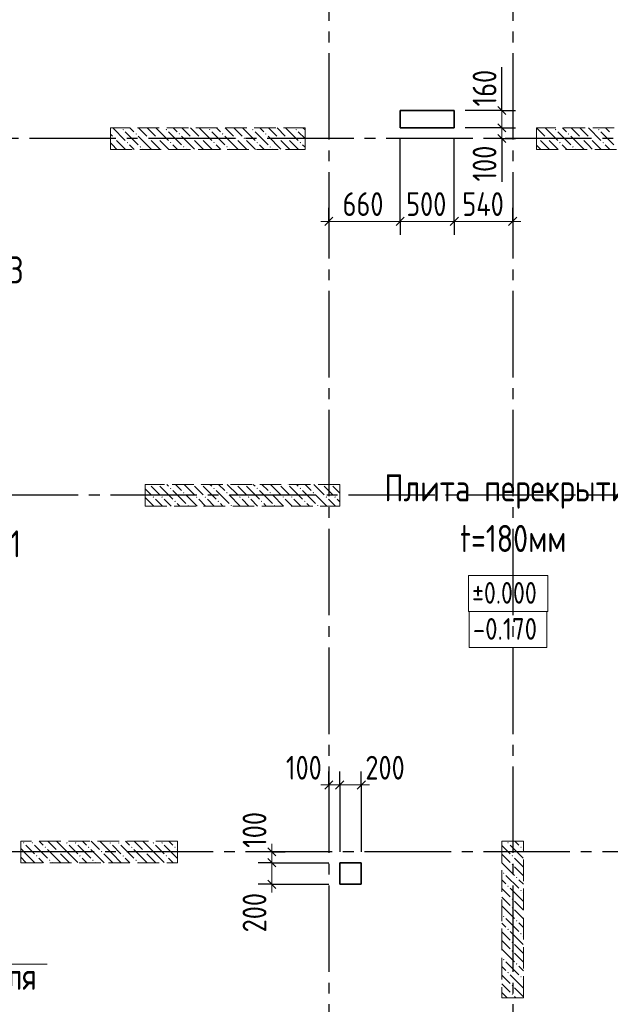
# Model space of a CAD drawing. Header units: millimetres. Extents: x 0 to 43617, y 0 to 59400.
# Tile 6 of 32: x 11764 to 17227, y 27720 to 36830. Entities that reach past the tile are written whole.
import ezdxf

# ---------------------------------------------------------------- set-up
doc = ezdxf.new("R2010")
doc.units = ezdxf.units.MM
doc.linetypes.add('______2', pattern=[270, 200, -70])
doc.linetypes.add('______5', pattern=[1100, 800, -100, 100, -100])
for name, color, linetype, lineweight in [('Standard', 7, 'Continuous', 25), ('Высотные отметки', 7, 'Continuous', 25), ('ЖБ Пилон', 180, 'Continuous', 25), ('Оси', 40, '______5', 18), ('Примечания', 7, 'Continuous', 25), ('Размерная выноска', 7, 'Continuous', 13)]:
    doc.layers.add(name, color=color, linetype=linetype, lineweight=lineweight)
doc.layers.add('ЖБ Перекрытие верхний уровень', color=7, linetype='Continuous', lineweight=25, true_color=0xe0e0ff)
doc.styles.add('GOST 2.304-81', font='txt')

msp = doc.modelspace()

# ---------------------------------------------------------------- hatches: boundary and pattern name
at = {"layer": 'ЖБ Пилон', "linetype": 'Continuous', "lineweight": 18, "transparency": 33554687}
for points in [[(12714.5, 35813.1), (12721, 35819.6), (12727.5, 35813.1), (12721, 35806.6)], [(13114.5, 35813.1), (13121, 35819.6), (13127.5, 35813.1), (13121, 35806.6)], [(13514.5, 35813.1), (13521, 35819.6), (13527.5, 35813.1), (13521, 35806.6)], [(13914.5, 35813.1), (13921, 35819.6), (13927.5, 35813.1), (13921, 35806.6)], [(14314.5, 35813.1), (14321, 35819.6), (14327.5, 35813.1), (14321, 35806.6)], [(16714.5, 35813.1), (16721, 35819.6), (16727.5, 35813.1), (16721, 35806.6)], [(17114.5, 35813.1), (17121, 35819.6), (17127.5, 35813.1), (17121, 35806.6)], [(12634.5, 35733.1), (12641, 35739.6), (12647.4, 35733.1), (12641, 35726.6)], [(12834.5, 35773.1), (12841, 35779.6), (12847.4, 35773.1), (12841, 35766.6)], [(12954.4, 35733.1), (12960.9, 35739.6), (12967.4, 35733.1), (12960.9, 35726.6)], [(13034.5, 35733.1), (13041, 35739.6), (13047.4, 35733.1), (13041, 35726.6)], [(13234.5, 35773.1), (13241, 35779.6), (13247.4, 35773.1), (13241, 35766.6)], [(13354.4, 35733.1), (13360.9, 35739.6), (13367.4, 35733.1), (13360.9, 35726.6)], [(13434.5, 35733.1), (13441, 35739.6), (13447.4, 35733.1), (13441, 35726.6)], [(13634.5, 35773.1), (13641, 35779.6), (13647.4, 35773.1), (13641, 35766.6)], [(13754.4, 35733.1), (13760.9, 35739.6), (13767.4, 35733.1), (13760.9, 35726.6)], [(13834.5, 35733.1), (13841, 35739.6), (13847.4, 35733.1), (13841, 35726.6)], [(14034.5, 35773.1), (14041, 35779.6), (14047.4, 35773.1), (14041, 35766.6)], [(14154.4, 35733.1), (14160.9, 35739.6), (14167.4, 35733.1), (14160.9, 35726.6)], [(14234.5, 35733.1), (14241, 35739.6), (14247.4, 35733.1), (14241, 35726.6)], [(16554.4, 35733.1), (16560.9, 35739.6), (16567.4, 35733.1), (16560.9, 35726.6)], [(16634.5, 35733.1), (16640.9, 35739.6), (16647.4, 35733.1), (16640.9, 35726.6)], [(16834.5, 35773.1), (16840.9, 35779.6), (16847.4, 35773.1), (16840.9, 35766.6)], [(16954.4, 35733.1), (16960.9, 35739.6), (16967.4, 35733.1), (16960.9, 35726.6)], [(17034.5, 35733.1), (17040.9, 35739.6), (17047.4, 35733.1), (17040.9, 35726.6)], [(12754.4, 35693.1), (12760.9, 35699.6), (12767.4, 35693.1), (12760.9, 35686.6)], [(12874.5, 35653.1), (12881, 35659.6), (12887.5, 35653.1), (12881, 35646.6)], [(13154.4, 35693.1), (13160.9, 35699.6), (13167.4, 35693.1), (13160.9, 35686.6)], [(13274.5, 35653.1), (13281, 35659.6), (13287.5, 35653.1), (13281, 35646.6)], [(13554.4, 35693.1), (13560.9, 35699.6), (13567.4, 35693.1), (13560.9, 35686.6)], [(13674.5, 35653.1), (13681, 35659.6), (13687.5, 35653.1), (13681, 35646.6)], [(13954.4, 35693.1), (13960.9, 35699.6), (13967.4, 35693.1), (13960.9, 35686.6)], [(14074.5, 35653.1), (14081, 35659.6), (14087.5, 35653.1), (14081, 35646.6)], [(14354.4, 35693.1), (14360.9, 35699.6), (14367.4, 35693.1), (14360.9, 35686.6)], [(16754.4, 35693.1), (16760.9, 35699.6), (16767.4, 35693.1), (16760.9, 35686.6)], [(16874.5, 35653.1), (16881, 35659.6), (16887.5, 35653.1), (16881, 35646.6)], [(17154.4, 35693.1), (17160.9, 35699.6), (17167.4, 35693.1), (17160.9, 35686.6)], [(12964.3, 32530), (12960.9, 32526.6), (12957.6, 32530)], [(13044.3, 32530), (13041, 32526.6), (13037.6, 32530)], [(13364.3, 32530), (13360.9, 32526.6), (13357.6, 32530)], [(13444.3, 32530), (13441, 32526.6), (13437.6, 32530)], [(13764.3, 32530), (13760.9, 32526.6), (13757.6, 32530)], [(13844.3, 32530), (13841, 32526.6), (13837.6, 32530)], [(14164.3, 32530), (14160.9, 32526.6), (14157.6, 32530)], [(14244.3, 32530), (14241, 32526.6), (14237.6, 32530)], [(14564.3, 32530), (14560.9, 32526.6), (14557.6, 32530)], [(14644.3, 32530), (14641, 32526.6), (14637.6, 32530)], [(13154.4, 32493.1), (13160.9, 32499.6), (13167.4, 32493.1), (13160.9, 32486.6)], [(13274.5, 32453.1), (13281, 32459.6), (13287.5, 32453.1), (13281, 32446.6)], [(13554.4, 32493.1), (13560.9, 32499.6), (13567.4, 32493.1), (13560.9, 32486.6)], [(13674.5, 32453.1), (13681, 32459.6), (13687.5, 32453.1), (13681, 32446.6)], [(13954.4, 32493.1), (13960.9, 32499.6), (13967.4, 32493.1), (13960.9, 32486.6)], [(14074.5, 32453.1), (14081, 32459.6), (14087.5, 32453.1), (14081, 32446.6)], [(14354.4, 32493.1), (14360.9, 32499.6), (14367.4, 32493.1), (14360.9, 32486.6)], [(14474.5, 32453.1), (14481, 32459.6), (14487.5, 32453.1), (14481, 32446.6)], [(12994.5, 32413.1), (13001, 32419.6), (13007.5, 32413.1), (13001, 32406.6)], [(13074.5, 32413.1), (13081, 32419.6), (13087.5, 32413.1), (13081, 32406.6)], [(13194.5, 32373.1), (13201, 32379.6), (13207.5, 32373.1), (13201, 32366.6)], [(13394.5, 32413.1), (13401, 32419.6), (13407.5, 32413.1), (13401, 32406.6)], [(13474.5, 32413.1), (13481, 32419.6), (13487.5, 32413.1), (13481, 32406.6)], [(13594.5, 32373.1), (13601, 32379.6), (13607.5, 32373.1), (13601, 32366.6)], [(13794.5, 32413.1), (13801, 32419.6), (13807.5, 32413.1), (13801, 32406.6)], [(13874.5, 32413.1), (13881, 32419.6), (13887.5, 32413.1), (13881, 32406.6)], [(13994.5, 32373.1), (14001, 32379.6), (14007.5, 32373.1), (14001, 32366.6)], [(14194.5, 32413.1), (14201, 32419.6), (14207.5, 32413.1), (14201, 32406.6)], [(14274.5, 32413.1), (14281, 32419.6), (14287.5, 32413.1), (14281, 32406.6)], [(14394.5, 32373.1), (14401, 32379.6), (14407.5, 32373.1), (14401, 32366.6)], [(14594.5, 32413.1), (14601, 32419.6), (14607.5, 32413.1), (14601, 32406.6)], [(14674.5, 32413.1), (14681, 32419.6), (14687.5, 32413.1), (14681, 32406.6)], [(12924, 32336.6), (12927.5, 32333.1), (12924.3, 32330), (12924, 32330)], [(13314.5, 32333.1), (13321, 32339.6), (13327.5, 32333.1), (13324.3, 32330), (13317.6, 32330)], [(13714.5, 32333.1), (13721, 32339.6), (13727.5, 32333.1), (13724.3, 32330), (13717.6, 32330)], [(14114.5, 32333.1), (14121, 32339.6), (14127.5, 32333.1), (14124.3, 32330), (14117.6, 32330)], [(14514.5, 32333.1), (14521, 32339.6), (14527.5, 32333.1), (14524.3, 32330), (14517.6, 32330)], [(11794.5, 29213.1), (11801, 29219.6), (11807.5, 29213.1), (11801, 29206.6)], [(11874.5, 29213.1), (11881, 29219.6), (11887.5, 29213.1), (11881, 29206.6)], [(11994.5, 29173.1), (12001, 29179.6), (12007.5, 29173.1), (12001, 29166.6)], [(12194.5, 29213.1), (12201, 29219.6), (12207.5, 29213.1), (12201, 29206.6)], [(12274.5, 29213.1), (12281, 29219.6), (12287.5, 29213.1), (12281, 29206.6)], [(12394.5, 29173.1), (12401, 29179.6), (12407.5, 29173.1), (12401, 29166.6)], [(12594.5, 29213.1), (12601, 29219.6), (12607.5, 29213.1), (12601, 29206.6)], [(12674.5, 29213.1), (12681, 29219.6), (12687.5, 29213.1), (12681, 29206.6)], [(12794.5, 29173.1), (12801, 29179.6), (12807.5, 29173.1), (12801, 29166.6)], [(12994.5, 29213.1), (13001, 29219.6), (13007.5, 29213.1), (13001, 29206.6)], [(13074.5, 29213.1), (13081, 29219.6), (13087.5, 29213.1), (13081, 29206.6)], [(13194.5, 29173.1), (13201, 29179.6), (13207.5, 29173.1), (13201, 29166.6)], [(16274.5, 29213.1), (16281, 29219.6), (16287.5, 29213.1), (16281, 29206.6)], [(16394.5, 29173.1), (16401, 29179.6), (16407.5, 29173.1), (16401, 29166.6)], [(11914.5, 29093.1), (11921, 29099.6), (11927.5, 29093.1), (11921, 29086.6)], [(12114.5, 29133.1), (12121, 29139.6), (12127.5, 29133.1), (12121, 29126.6)], [(12314.5, 29093.1), (12321, 29099.6), (12327.5, 29093.1), (12321, 29086.6)], [(12514.5, 29133.1), (12521, 29139.6), (12527.5, 29133.1), (12521, 29126.6)], [(12714.5, 29093.1), (12721, 29099.6), (12727.5, 29093.1), (12721, 29086.6)], [(12914.5, 29133.1), (12921, 29139.6), (12927.5, 29133.1), (12921, 29126.6)], [(13114.5, 29093.1), (13121, 29099.6), (13127.5, 29093.1), (13121, 29086.6)], [(16314.5, 29093.1), (16321, 29099.6), (16327.5, 29093.1), (16321, 29086.6)], [(12034.5, 29053.1), (12041, 29059.6), (12047.4, 29053.1), (12041, 29046.6)], [(12434.5, 29053.1), (12441, 29059.6), (12447.4, 29053.1), (12441, 29046.6)], [(12834.5, 29053.1), (12841, 29059.6), (12847.4, 29053.1), (12841, 29046.6)], [(16314.5, 29013.1), (16321, 29019.6), (16327.5, 29013.1), (16321, 29006.6)], [(16234.5, 28933.1), (16240.9, 28939.6), (16247.4, 28933.1), (16240.9, 28926.6)], [(16354.4, 28893.1), (16360.9, 28899.6), (16367.4, 28893.1), (16360.9, 28886.6)], [(16274.5, 28813.1), (16281, 28819.6), (16287.5, 28813.1), (16281, 28806.6)], [(16314.5, 28693.1), (16321, 28699.6), (16327.5, 28693.1), (16321, 28686.6)], [(16394.5, 28773.1), (16401, 28779.6), (16407.5, 28773.1), (16401, 28766.6)], [(16314.5, 28613.1), (16321, 28619.6), (16327.5, 28613.1), (16321, 28606.6)], [(16234.5, 28533.1), (16240.9, 28539.6), (16247.4, 28533.1), (16240.9, 28526.6)], [(16354.4, 28493.1), (16360.9, 28499.6), (16367.4, 28493.1), (16360.9, 28486.6)], [(16274.5, 28413.1), (16281, 28419.6), (16287.5, 28413.1), (16281, 28406.6)], [(16394.5, 28373.1), (16401, 28379.6), (16407.5, 28373.1), (16401, 28366.6)], [(16314.5, 28293.1), (16321, 28299.6), (16327.5, 28293.1), (16321, 28286.6)], [(16314.5, 28213.1), (16321, 28219.6), (16327.5, 28213.1), (16321, 28206.6)], [(16234.5, 28133.1), (16240.9, 28139.6), (16247.4, 28133.1), (16240.9, 28126.6)], [(16354.4, 28093.1), (16360.9, 28099.6), (16367.4, 28093.1), (16360.9, 28086.6)], [(16274.5, 28013.1), (16281, 28019.6), (16287.5, 28013.1), (16281, 28006.6)], [(16394.5, 27973.1), (16401, 27979.6), (16407.5, 27973.1), (16401, 27966.6)], [(16314.5, 27893.1), (16321, 27899.6), (16327.5, 27893.1), (16321, 27886.6)], [(16314.5, 27813.1), (16321, 27819.6), (16327.5, 27813.1), (16321, 27806.6)]]:
    msp.add_hatch(color=7, dxfattribs=at).paths.add_polyline_path(points, flags=16)

# ---------------------------------------------------------------- linework, layer by layer
at = {"layer": 'Standard', "color": 251, "linetype": 'Continuous', "lineweight": -3, "true_color": 0x656565, "transparency": 33554687}
for p, q in [((16224.2, 35990), (16099.2, 35990)), ((16224.2, 35990), (16349.2, 35990)), ((16224.2, 35830), (16099.2, 35830)), ((16224.2, 35830), (16349.2, 35830)), ((16224.2, 35730), (16099.2, 35730)), ((16224.2, 35730), (16349.2, 35730)), ((16224.2, 35730), (16224.2, 35730)), ((14624, 34964), (14624, 35089)), ((15284, 34964), (15284, 35089)), ((15784, 34964), (15784, 35089)), ((16324, 34964), (16324, 35089)), ((14624, 34964), (14624, 34839)), ((14624, 34964), (14624, 34964)), ((15284, 34964), (15284, 34839)), ((15784, 34964), (15784, 34839)), ((16324, 34964), (16324, 34839)), ((16324, 34964), (16324, 34964)), ((14624, 29749.1), (14624, 29874.1)), ((14724, 29749.1), (14724, 29874.1)), ((14924, 29749.1), (14924, 29874.1)), ((14624, 29749.1), (14624, 29624.1)), ((14624, 29749.1), (14624, 29749.1)), ((14724, 29749.1), (14724, 29624.1)), ((14724, 29749.1), (14724, 29130)), ((14924, 29749.1), (14924, 29624.1)), ((14924, 29749.1), (14924, 29130)), ((14096, 29130), (13971, 29130)), ((14096, 29130), (14221, 29130)), ((14096, 29130), (14096, 29130)), ((14096, 29030), (13971, 29030)), ((14096, 29030), (14221, 29030)), ((14096, 29030), (14624, 29030)), ((14096, 28830), (13971, 28830)), ((14096, 28830), (14221, 28830)), ((14096, 28830), (14624, 28830))]:
    msp.add_line(p, q, dxfattribs=at)
at = {"layer": 'Standard', "color": 7, "linetype": 'Continuous', "lineweight": 25, "transparency": 33554687}
for p, q in [((16261.7, 35952.5), (16186.7, 36027.5)), ((16261.7, 35792.5), (16186.7, 35867.5)), ((16261.7, 35692.5), (16186.7, 35767.5)), ((14586.5, 34926.5), (14661.5, 35001.5)), ((15246.5, 34926.5), (15321.5, 35001.5)), ((15746.5, 34926.5), (15821.5, 35001.5)), ((16286.5, 34926.5), (16361.5, 35001.5)), ((14586.5, 29711.6), (14661.5, 29786.6)), ((14686.5, 29711.6), (14761.5, 29786.6)), ((14886.5, 29711.6), (14961.5, 29786.6)), ((14058.5, 29167.5), (14133.5, 29092.5)), ((14058.5, 29067.5), (14133.5, 28992.5)), ((14058.5, 28867.5), (14133.5, 28792.5))]:
    msp.add_line(p, q, dxfattribs=at)
at = {"layer": 'Standard', "color": 7, "linetype": 'Continuous', "lineweight": 13, "transparency": 33554687}
for p, q in [((16224.2, 35990), (16224.2, 36065)), ((16224.2, 35830), (16224.2, 35990)), ((16224.2, 35730), (16224.2, 35830)), ((16224.2, 35730), (16224.2, 35655)), ((14624, 34964), (14549, 34964)), ((14624, 34964), (15284, 34964)), ((15284, 34964), (15784, 34964)), ((15784, 34964), (16324, 34964)), ((16324, 34964), (16399, 34964)), ((14624, 29749.1), (14549, 29749.1)), ((14624, 29749.1), (14724, 29749.1)), ((14724, 29749.1), (14924, 29749.1)), ((14924, 29749.1), (14999, 29749.1)), ((14096, 29130), (14096, 29205)), ((14096, 29030), (14096, 28830)), ((14096, 28830), (14096, 28755))]:
    msp.add_line(p, q, dxfattribs=at)
at = {"layer": 'Standard', "color": 251, "linetype": 'Continuous', "lineweight": -3, "true_color": 0x656565, "transparency": 33554687}
for points in [[(16224.2, 35990), (16207.2, 35990), (16207.2, 35990), (15884, 35990)], [(16224.2, 35830), (16207.2, 35830), (16207.2, 35830), (15884, 35830)], [(15284, 34964), (15284, 34981), (15284, 34981), (15284, 34981), (15284, 34981), (15284, 35487.8), (15284, 35487.8), (15284, 35730)], [(15784, 34964), (15784, 34981), (15784, 34981), (15784, 35730)]]:
    msp.add_lwpolyline(points, dxfattribs=at)
at = {"layer": 'Standard', "color": 7, "linetype": 'Continuous', "lineweight": 13, "transparency": 33554687}
msp.add_lwpolyline([(14096, 29130), (14096, 29099.9), (14096, 29099.9), (14096, 29030)], dxfattribs=at)
at = {"layer": 'Высотные отметки', "color": 253, "linetype": 'Continuous', "lineweight": 18, "true_color": 0xa0a0a0, "transparency": 33554687}
msp.add_lwpolyline([(15914.9, 31353.4), (16649.6, 31353.4), (16649.6, 31686.7), (15914.9, 31686.7), (15914.9, 31353.4)], dxfattribs=at)
at = {"layer": 'Высотные отметки', "color": 7, "linetype": 'Continuous', "lineweight": 18, "transparency": 33554687}
msp.add_lwpolyline([(15920.6, 31020.1), (16641.4, 31020.1), (16641.4, 31353.4), (15920.6, 31353.4), (15920.6, 31020.1)], dxfattribs=at)
at = {"layer": 'ЖБ Перекрытие верхний уровень', "color": 7, "linetype": 'Continuous', "lineweight": 35, "transparency": 33554687}
for p, q in [((15784, 35990), (15284, 35990)), ((15284, 35990), (15284, 35830)), ((15784, 35830), (15784, 35990)), ((15284, 35830), (15784, 35830)), ((14924, 29030), (14724, 29030)), ((14724, 29030), (14724, 28830)), ((14924, 28830), (14924, 29030)), ((14724, 28830), (14924, 28830))]:
    msp.add_line(p, q, dxfattribs=at)
at = {"layer": 'ЖБ Пилон', "color": 253, "linetype": '______2', "lineweight": 13, "true_color": 0xa0a0a0, "transparency": 33554687}
for p, q in [((14404, 35830), (12604, 35830)), ((12604, 35830), (12604, 35630)), ((14404, 35630), (14404, 35830)), ((18344, 35830), (16544, 35830)), ((16544, 35830), (16544, 35630)), ((12604, 35630), (14404, 35630)), ((16544, 35630), (18344, 35630)), ((14724, 32530), (12924, 32530)), ((12924, 32530), (12924, 32330)), ((14724, 32330), (14724, 32530)), ((12924, 32330), (14724, 32330)), ((13224, 29230), (11774, 29230)), ((11774, 29230), (11774, 29030)), ((13224, 29030), (13224, 29230)), ((16224, 29230), (16224, 27780)), ((16424, 29230), (16224, 29230)), ((16424, 27780), (16424, 29230)), ((11774, 29030), (13224, 29030)), ((16224, 27780), (16424, 27780))]:
    msp.add_line(p, q, dxfattribs=at)
at = {"layer": 'ЖБ Пилон', "color": 9, "linetype": 'Continuous', "lineweight": 18, "true_color": 0xc7c7c7, "transparency": 33554687}
for p, q in [((12624.1, 35830), (12741, 35713.1)), ((12821, 35793.1), (12784.1, 35830)), ((12864.1, 35830), (12941, 35753.1)), ((12944.1, 35830), (13021, 35753.1)), ((13024.1, 35830), (13141, 35713.1)), ((13221, 35793.1), (13184.1, 35830)), ((13264.1, 35830), (13341, 35753.1)), ((13344.1, 35830), (13421, 35753.1)), ((13424.1, 35830), (13541, 35713.1)), ((13621, 35793.1), (13584.1, 35830)), ((13664.1, 35830), (13741, 35753.1)), ((13744.1, 35830), (13821, 35753.1)), ((13824.1, 35830), (13941, 35713.1)), ((14021, 35793.1), (13984.1, 35830)), ((14064.1, 35830), (14141, 35753.1)), ((14144.1, 35830), (14221, 35753.1)), ((14224.1, 35830), (14341, 35713.1)), ((14404, 35810.1), (14384.1, 35830)), ((16544.1, 35830), (16621, 35753.1)), ((16624.1, 35830), (16740.9, 35713.1)), ((16821, 35793.1), (16784.1, 35830)), ((16864.1, 35830), (16940.9, 35753.1)), ((16944.1, 35830), (17021, 35753.1)), ((17024.1, 35830), (17140.9, 35713.1)), ((17221, 35793.1), (17184.1, 35830)), ((12604, 35770.1), (12621, 35753.1)), ((12660.9, 35713.1), (12744.1, 35630)), ((12741, 35793.1), (12860.9, 35673.1)), ((12860.9, 35753.1), (12981, 35633.1)), ((13021, 35673.1), (12981, 35713.1)), ((13060.9, 35713.1), (13144.1, 35630)), ((13141, 35793.1), (13260.9, 35673.1)), ((13260.9, 35753.1), (13381, 35633.1)), ((13421, 35673.1), (13381, 35713.1)), ((13460.9, 35713.1), (13544.1, 35630)), ((13541, 35793.1), (13660.9, 35673.1)), ((13660.9, 35753.1), (13781, 35633.1)), ((13821, 35673.1), (13781, 35713.1)), ((13860.9, 35713.1), (13944.1, 35630)), ((13941, 35793.1), (14060.9, 35673.1)), ((14060.9, 35753.1), (14181, 35633.1)), ((14221, 35673.1), (14181, 35713.1)), ((14260.9, 35713.1), (14344.1, 35630)), ((14341, 35793.1), (14404, 35730.1)), ((16621, 35673.1), (16581, 35713.1)), ((16660.9, 35713.1), (16744.1, 35630)), ((16740.9, 35793.1), (16860.9, 35673.1)), ((16860.9, 35753.1), (16981, 35633.1)), ((17021, 35673.1), (16981, 35713.1)), ((17060.9, 35713.1), (17144.1, 35630)), ((17140.9, 35793.1), (17260.9, 35673.1)), ((12621, 35673.1), (12604, 35690.1)), ((12660.9, 35633.1), (12621, 35673.1)), ((12781, 35673.1), (12824.1, 35630)), ((12904.1, 35630), (12901, 35633.1)), ((13060.9, 35633.1), (13021, 35673.1)), ((13181, 35673.1), (13224.1, 35630)), ((13304.1, 35630), (13301, 35633.1)), ((13460.9, 35633.1), (13421, 35673.1)), ((13581, 35673.1), (13624.1, 35630)), ((13704.1, 35630), (13701, 35633.1)), ((13860.9, 35633.1), (13821, 35673.1)), ((13981, 35673.1), (14024.1, 35630)), ((14104.1, 35630), (14101, 35633.1)), ((14260.9, 35633.1), (14221, 35673.1)), ((14381, 35673.1), (14404, 35650.1)), ((16544, 35670.1), (16581, 35633.1)), ((16660.9, 35633.1), (16621, 35673.1)), ((16781, 35673.1), (16824.1, 35630)), ((16904.1, 35630), (16901, 35633.1)), ((17060.9, 35633.1), (17021, 35673.1)), ((17181, 35673.1), (17224.1, 35630)), ((13124.1, 32530), (13141, 32513.1)), ((13204.1, 32530), (13260.9, 32473.1)), ((13284.1, 32530), (13381, 32433.1)), ((13524.1, 32530), (13541, 32513.1)), ((13604.1, 32530), (13660.9, 32473.1)), ((13684.1, 32530), (13781, 32433.1)), ((13924.1, 32530), (13941, 32513.1)), ((14004.1, 32530), (14060.9, 32473.1)), ((14084.1, 32530), (14181, 32433.1)), ((14324.1, 32530), (14341, 32513.1)), ((14404.1, 32530), (14460.9, 32473.1)), ((14484.1, 32530), (14581, 32433.1)), ((12924, 32490.1), (12981, 32433.1)), ((13021, 32473.1), (12981, 32513.1)), ((13060.9, 32433.1), (13021, 32473.1)), ((13060.9, 32513.1), (13181, 32393.1)), ((13181, 32473.1), (13301, 32353.1)), ((13404.1, 32330), (13301, 32433.1)), ((13421, 32473.1), (13381, 32513.1)), ((13460.9, 32433.1), (13421, 32473.1)), ((13460.9, 32513.1), (13581, 32393.1)), ((13581, 32473.1), (13701, 32353.1)), ((13804.1, 32330), (13701, 32433.1)), ((13821, 32473.1), (13781, 32513.1)), ((13860.9, 32433.1), (13821, 32473.1)), ((13860.9, 32513.1), (13981, 32393.1)), ((13981, 32473.1), (14101, 32353.1)), ((14204.1, 32330), (14101, 32433.1)), ((14221, 32473.1), (14181, 32513.1)), ((14260.9, 32433.1), (14221, 32473.1)), ((14260.9, 32513.1), (14381, 32393.1)), ((14381, 32473.1), (14501, 32353.1)), ((14604.1, 32330), (14501, 32433.1)), ((14621, 32473.1), (14581, 32513.1)), ((14660.9, 32433.1), (14621, 32473.1)), ((14660.9, 32513.1), (14724, 32450.1)), ((13004.1, 32330), (12924, 32410.1)), ((13021, 32393.1), (13084.1, 32330)), ((13101, 32393.1), (13164.1, 32330)), ((13244.1, 32330), (13221, 32353.1)), ((13421, 32393.1), (13484.1, 32330)), ((13501, 32393.1), (13564.1, 32330)), ((13644.1, 32330), (13621, 32353.1)), ((13821, 32393.1), (13884.1, 32330)), ((13901, 32393.1), (13964.1, 32330)), ((14044.1, 32330), (14021, 32353.1)), ((14221, 32393.1), (14284.1, 32330)), ((14301, 32393.1), (14364.1, 32330)), ((14444.1, 32330), (14421, 32353.1)), ((14621, 32393.1), (14684.1, 32330)), ((14701, 32393.1), (14724, 32370.1)), ((11821, 29113.1), (11774, 29160.1)), ((11821, 29193.1), (11901, 29113.1)), ((11901, 29193.1), (12021, 29073.1)), ((11944.1, 29230), (11981, 29193.1)), ((12141, 29033.1), (12021, 29153.1)), ((12024.1, 29230), (12101, 29153.1)), ((12221, 29113.1), (12104.1, 29230)), ((12221, 29193.1), (12301, 29113.1)), ((12301, 29193.1), (12421, 29073.1)), ((12344.1, 29230), (12381, 29193.1)), ((12541, 29033.1), (12421, 29153.1)), ((12424.1, 29230), (12501, 29153.1)), ((12621, 29113.1), (12504.1, 29230)), ((12621, 29193.1), (12701, 29113.1)), ((12701, 29193.1), (12821, 29073.1)), ((12744.1, 29230), (12781, 29193.1)), ((12941, 29033.1), (12821, 29153.1)), ((12824.1, 29230), (12901, 29153.1)), ((13021, 29113.1), (12904.1, 29230)), ((13021, 29193.1), (13101, 29113.1)), ((13101, 29193.1), (13221, 29073.1)), ((13144.1, 29230), (13181, 29193.1)), ((13224, 29150.1), (13221, 29153.1)), ((16224, 29190.1), (16301, 29113.1)), ((16301, 29193.1), (16421, 29073.1)), ((16344.1, 29230), (16381, 29193.1)), ((16424, 29150.1), (16421, 29153.1)), ((11774, 29080.1), (11821, 29033.1)), ((11821, 29113.1), (11901, 29033.1)), ((11981, 29033.1), (11941, 29073.1)), ((12141, 29113.1), (12221, 29033.1)), ((12221, 29113.1), (12301, 29033.1)), ((12381, 29033.1), (12341, 29073.1)), ((12541, 29113.1), (12621, 29033.1)), ((12621, 29113.1), (12701, 29033.1)), ((12781, 29033.1), (12741, 29073.1)), ((12941, 29113.1), (13021, 29033.1)), ((13021, 29113.1), (13101, 29033.1)), ((13181, 29033.1), (13141, 29073.1)), ((16224, 29110.1), (16301, 29033.1)), ((16381, 29033.1), (16340.9, 29073.1)), ((11821, 29033.1), (11824.1, 29030)), ((11984.1, 29030), (11981, 29033.1)), ((12060.9, 29033.1), (12064.1, 29030)), ((12141, 29033.1), (12144.1, 29030)), ((12221, 29033.1), (12224.1, 29030)), ((12384.1, 29030), (12381, 29033.1)), ((12460.9, 29033.1), (12464.1, 29030)), ((12541, 29033.1), (12544.1, 29030)), ((12621, 29033.1), (12624.1, 29030)), ((12784.1, 29030), (12781, 29033.1)), ((12860.9, 29033.1), (12864.1, 29030)), ((12941, 29033.1), (12944.1, 29030)), ((13021, 29033.1), (13024.1, 29030)), ((13184.1, 29030), (13181, 29033.1)), ((16224, 29030.1), (16340.9, 28913.1)), ((16340.9, 28993.1), (16424, 28910.1)), ((16421, 28993.1), (16381, 29033.1)), ((16260.9, 28913.1), (16381, 28793.1)), ((16260.9, 28833.1), (16224, 28870.1)), ((16224, 28790.1), (16301, 28713.1)), ((16301, 28793.1), (16421, 28673.1)), ((16381, 28873.1), (16424, 28830.1)), ((16224, 28710.1), (16301, 28633.1)), ((16424, 28750.1), (16421, 28753.1)), ((16224, 28630.1), (16340.9, 28513.1)), ((16381, 28633.1), (16340.9, 28673.1)), ((16421, 28593.1), (16381, 28633.1)), ((16340.9, 28593.1), (16424, 28510.1)), ((16260.9, 28433.1), (16224, 28470.1)), ((16260.9, 28513.1), (16381, 28393.1)), ((16381, 28473.1), (16424, 28430.1)), ((16224, 28390.1), (16301, 28313.1)), ((16301, 28393.1), (16421, 28273.1)), ((16424, 28350.1), (16421, 28353.1)), ((16224, 28310.1), (16301, 28233.1)), ((16381, 28233.1), (16340.9, 28273.1)), ((16224, 28230.1), (16340.9, 28113.1)), ((16340.9, 28193.1), (16424, 28110.1)), ((16421, 28193.1), (16381, 28233.1)), ((16260.9, 28033.1), (16224, 28070.1)), ((16260.9, 28113.1), (16381, 27993.1)), ((16381, 28073.1), (16424, 28030.1)), ((16224, 27990.1), (16301, 27913.1)), ((16301, 27993.1), (16421, 27873.1)), ((16224, 27910.1), (16301, 27833.1)), ((16424, 27950.1), (16421, 27953.1)), ((16224, 27830.1), (16274.1, 27780)), ((16381, 27833.1), (16340.9, 27873.1)), ((16340.9, 27793.1), (16354.1, 27780)), ((16421, 27793.1), (16381, 27833.1))]:
    msp.add_line(p, q, dxfattribs=at)
at = {"layer": 'Оси', "color": 8, "linetype": '______5', "lineweight": -3, "transparency": 33554687}
for p, q in [((14624, 57420), (14624, 7100)), ((16324, 57420), (16324, 7100)), ((22554, 35730), (4600, 35730)), ((23304, 32430), (4600, 32430)), ((22354, 29130), (4600, 29130))]:
    msp.add_line(p, q, dxfattribs=at)
at = {"layer": 'Примечания', "color": 7, "linetype": 'Continuous', "lineweight": 13, "transparency": 33554687}
msp.add_line((12019.6, 28091.2), (9124, 28091.2), dxfattribs=at)
at = {"layer": 'Размерная выноска', "color": 7, "linetype": 'Continuous', "lineweight": 25, "transparency": 33554687}
for p, q in [((16224.2, 35990), (16224.2, 36390)), ((16224.2, 35730), (16224.2, 35330))]:
    msp.add_line(p, q, dxfattribs=at)

# ---------------------------------------------------------------- texts
at = {"layer": 'Standard', "color": 7, "linetype": 'Continuous', "lineweight": 25, "transparency": 33554687, "char_height": 220, "attachment_point": 7, "rotation": 90, "style": 'GOST 2.304-81'}
for s, insert, width in [('160', (16174.2, 36027.5), 485.073), ('100', (16174.2, 35332.8), 485.079), ('100', (14046, 29167.5), 485.092), ('200', (14046, 28385.9), 531.96)]:
    msp.add_mtext(s, dxfattribs=dict(at, insert=insert, width=width))
at = {"layer": 'Standard', "color": 7, "linetype": 'Continuous', "lineweight": 25, "transparency": 33554687, "char_height": 220, "attachment_point": 7, "style": 'GOST 2.304-81'}
for s, insert, width in [('660', (14750.7, 35014), 531.967), ('500', (15338.5, 35014), 516.396), ('540', (15858.5, 35014), 516.39), ('100', (14226.8, 29799.1), 485.073), ('200', (14961.5, 29799.1), 531.967)]:
    msp.add_mtext(s, dxfattribs=dict(at, insert=insert, width=width))
at = {"layer": 'Высотные отметки', "color": 253, "linetype": 'Continuous', "lineweight": 18, "true_color": 0xa0a0a0, "transparency": 33554687, "insert": (15948.3, 31426.7), "char_height": 200, "width": 767.816, "attachment_point": 7, "style": 'GOST 2.304-81'}
msp.add_mtext('%%p0.000', dxfattribs=at)
at = {"layer": 'Высотные отметки', "color": 7, "linetype": 'Continuous', "lineweight": 18, "transparency": 33554687, "insert": (15955.3, 31093.4), "char_height": 200, "width": 755.406, "attachment_point": 7, "style": 'GOST 2.304-81'}
msp.add_mtext('\\W1.04;-0.170', dxfattribs=at)
at = {"layer": 'Примечания', "color": 7, "linetype": 'Continuous', "lineweight": 25, "transparency": 33554687, "char_height": 250, "attachment_point": 7, "style": 'GOST 2.304-81'}
for s, insert, width in [('Деталь\\~плана\\~3', (9762.3, 34337.8), 2132.452), ('Деталь\\~плана\\~1', (9779, 31803.4), 2096.869), ('Контур', (10761.3, 28186.2), 1048.804), ('стен\\~цоколя', (10423.8, 27786.2), 1723.92)]:
    msp.add_mtext(s, dxfattribs=dict(at, insert=insert, width=width))
at = {"layer": 'Примечания', "color": 251, "linetype": 'Continuous', "lineweight": 25, "true_color": 0x656565, "transparency": 33554687, "char_height": 250, "attachment_point": 7, "style": 'GOST 2.304-81'}
for s, insert, width in [('Плита\\~перекрытия', (15136.5, 32305), 2505.591), ('t=180мм', (15836.5, 31905), 1101.721)]:
    msp.add_mtext(s, dxfattribs=dict(at, insert=insert, width=width))

doc.saveas('drawing.dxf')
